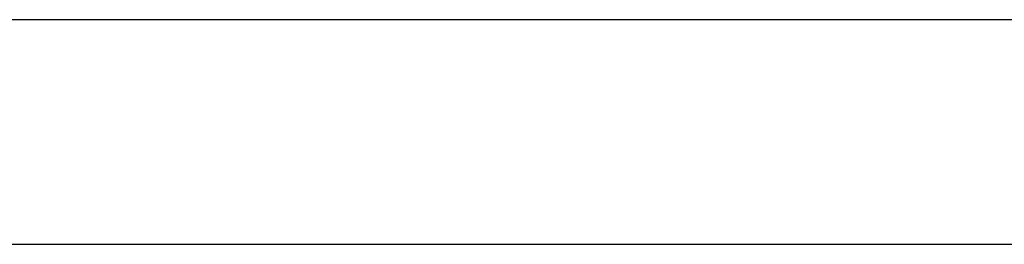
# Model space of a CAD drawing. Header units: metres. Extents: x 397.7 to 427.5, y 12.7 to 28.4.
# Tile 99 of 135: x 408.286 to 408.725, y 26.734 to 26.834. Entities that reach past the tile are written whole.
import ezdxf

# ---------------------------------------------------------------- set-up
doc = ezdxf.new("R2010")
doc.units = ezdxf.units.M
doc.layers.add('A-WALL-____-MCUT', color=7, linetype='Continuous', lineweight=25)
doc.layers.add('A-WALL-____-OTLN', color=7, linetype='Continuous', lineweight=25)

# ---------------------------------------------------------------- blocks, each defined once
blk = doc.blocks.new('Family - Evans P3-156149-06_PCI_P3')
at = {"layer": 'A-WALL-____-MCUT', "color": 253, "true_color": 0xaaaaaa}
for p, q in [((1.34774, 0.1), (0, 0.1)), ((0, 0), (1.34774, 0))]:
    blk.add_line(p, q, dxfattribs=at)
at = {"layer": 'A-WALL-____-OTLN', "color": 253, "true_color": 0xaaaaaa}
for p, q in [((1.34774, 0.1), (0, 0.1)), ((0, 0), (1.34774, 0))]:
    blk.add_line(p, q, dxfattribs=at)
at = {"layer": 'A-WALL-____-OTLN', "color": 253, "lineweight": 18, "true_color": 0xaaaaaa}
blk.add_line((-0.0488, 0), (1.34774, 0), dxfattribs=at)
blk = doc.blocks.new('LONDR55-XX_ZZ-ARQ-CAA-M3D-Londres55_ifc-1-06_PCI_P3')
at = {"layer": 'A-WALL-____-OTLN', "color": 253, "lineweight": 18, "true_color": 0xaaaaaa}
blk.add_blockref('Family - Evans P3-156149-06_PCI_P3', (407.53973, 26.73354), dxfattribs=at)

msp = doc.modelspace()

# ---------------------------------------------------------------- block references
at = {"lineweight": 5}
msp.add_blockref('LONDR55-XX_ZZ-ARQ-CAA-M3D-Londres55_ifc-1-06_PCI_P3', (0, 0), dxfattribs=at)

doc.saveas('drawing.dxf')
